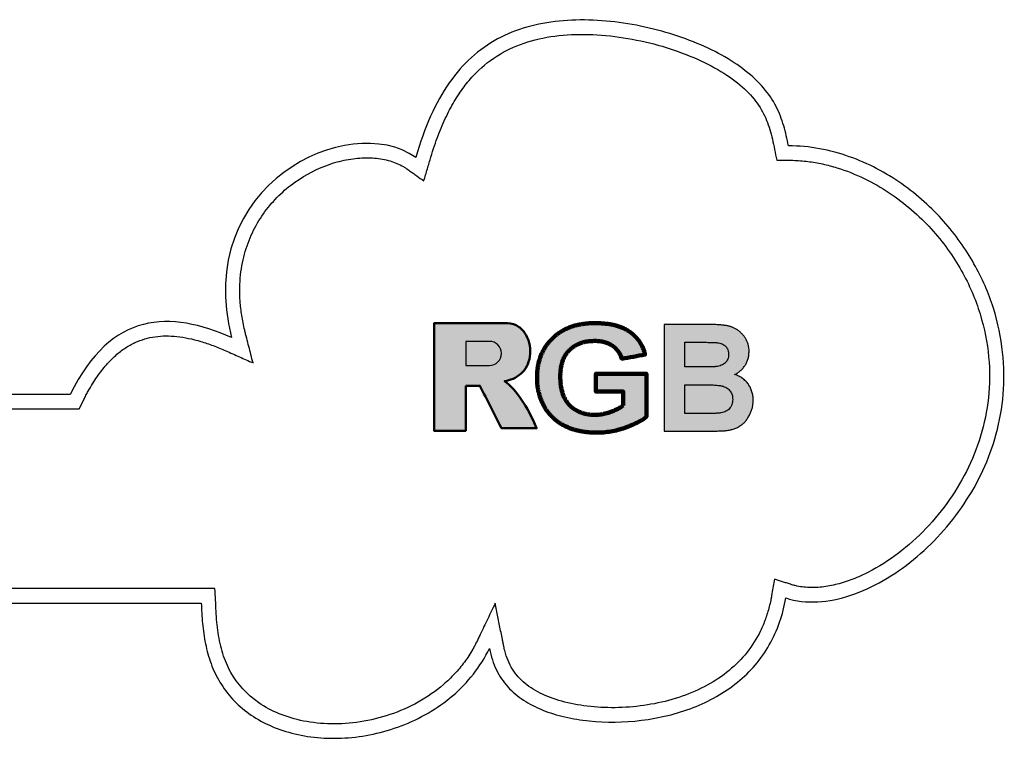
# Model space of a CAD drawing. Header units: inches. Extents: x 14.6 to 35.5, y 0.2 to 12.3.
# Tile 2 of 2: x 25.2 to 35.5, y 4.8 to 12.3. Entities that reach past the tile are written whole.
import ezdxf

# ---------------------------------------------------------------- set-up
doc = ezdxf.new("R2010")
doc.units = ezdxf.units.IN
doc.header["$MEASUREMENT"] = 0

msp = doc.modelspace()

# ---------------------------------------------------------------- hatches: boundary and pattern name
at = {"true_color": 0xffffff}
h = msp.add_hatch(color=7, dxfattribs=at)
h.dxf.hatch_style = 1
edge = h.paths.add_edge_path()
edge.add_spline(control_points=[(30.619, 8.041), (30.522, 8.274), (30.411, 8.438), (30.285, 8.533)], knot_values=[3, 3, 3, 3, 4, 4, 4, 4], weights=[1, 1, 1, 1], degree=3, periodic=0)
edge.add_spline(control_points=[(30.285, 8.533), (30.314, 8.537), (30.374, 8.553), (30.457, 8.604), (30.52, 8.683), (30.554, 8.786), (30.554, 8.903), (30.515, 9.017), (30.437, 9.108), (30.36, 9.135), (30.316, 9.135)], knot_values=[4, 4, 4, 4, 4.125, 4.25, 4.375, 4.5, 4.625, 4.75, 4.875, 5, 5, 5, 5], weights=[1, 1, 1, 1, 1, 1, 1, 1, 1, 1, 1], degree=3, periodic=0)
edge.add_spline(control_points=[(30.316, 9.135), (30.061, 9.135), (29.805, 9.135), (29.55, 9.135)], knot_values=[5, 5, 5, 5, 6, 6, 6, 6], weights=[1, 1, 1, 1], degree=3, periodic=0)
edge.add_spline(control_points=[(29.55, 9.135), (29.55, 8.762), (29.55, 8.388), (29.55, 8.015)], knot_values=[6, 6, 6, 6, 7, 7, 7, 7], weights=[1, 1, 1, 1], degree=3, periodic=0)
edge.add_spline(control_points=[(29.55, 8.015), (29.66, 8.015), (29.77, 8.015), (29.881, 8.015)], knot_values=[7, 7, 7, 7, 8, 8, 8, 8], weights=[1, 1, 1, 1], degree=3, periodic=0)
edge.add_spline(control_points=[(29.881, 8.015), (29.881, 8.171), (29.881, 8.327), (29.881, 8.484)], knot_values=[8, 8, 8, 8, 9, 9, 9, 9], weights=[1, 1, 1, 1], degree=3, periodic=0)
edge.add_spline(control_points=[(29.881, 8.484), (29.93, 8.484), (29.979, 8.484), (30.028, 8.484)], knot_values=[0, 0, 0, 0, 1, 1, 1, 1], weights=[1, 1, 1, 1], degree=3, periodic=0)
edge.add_spline(control_points=[(30.028, 8.484), (30.103, 8.336), (30.179, 8.188), (30.254, 8.041)], knot_values=[1, 1, 1, 1, 2, 2, 2, 2], weights=[1, 1, 1, 1], degree=3, periodic=0)
edge.add_spline(control_points=[(30.254, 8.041), (30.376, 8.041), (30.497, 8.041), (30.619, 8.041)], knot_values=[2, 2, 2, 2, 3, 3, 3, 3], weights=[1, 1, 1, 1], degree=3, periodic=0)
h.paths.add_polyline_path([(30.127, 8.696), (29.881, 8.696), (29.881, 8.947), (30.127, 8.947, -1)], flags=16)
edge = h.paths.add_edge_path()
edge.add_spline(control_points=[(31.224, 8.181), (31.211, 8.182), (31.185, 8.182), (31.148, 8.187), (31.112, 8.195), (31.079, 8.206), (31.047, 8.22), (31.017, 8.237), (30.989, 8.257), (30.963, 8.28), (30.94, 8.307), (30.92, 8.337), (30.903, 8.37), (30.889, 8.406), (30.878, 8.445), (30.87, 8.487), (30.866, 8.532), (30.865, 8.563), (30.865, 8.579)], knot_values=[13, 13, 13, 13, 13.06447, 13.126439, 13.186029, 13.243787, 13.300164, 13.356414, 13.412495, 13.469763, 13.527609, 13.586292, 13.646862, 13.710142, 13.776207, 13.846201, 13.920899, 14, 14, 14, 14], weights=[1, 1, 1, 1, 1, 1, 1, 1, 1, 1, 1, 1, 1, 1, 1, 1, 1, 1, 1], degree=3, periodic=0)
edge.add_spline(control_points=[(30.865, 8.579), (30.865, 8.594), (30.866, 8.623), (30.87, 8.665), (30.878, 8.704), (30.889, 8.741), (30.902, 8.774), (30.919, 8.805), (30.939, 8.833), (30.962, 8.858), (30.987, 8.88), (31.015, 8.899), (31.045, 8.916), (31.077, 8.929), (31.111, 8.939), (31.147, 8.946), (31.186, 8.95), (31.212, 8.951), (31.225, 8.951)], knot_values=[12, 12, 12, 12, 12.076022, 12.147485, 12.214943, 12.278809, 12.340016, 12.399053, 12.456747, 12.514262, 12.571334, 12.628159, 12.685507, 12.743979, 12.804007, 12.866499, 12.931533, 13, 13, 13, 13], weights=[1, 1, 1, 1, 1, 1, 1, 1, 1, 1, 1, 1, 1, 1, 1, 1, 1, 1, 1], degree=3, periodic=0)
edge.add_spline(control_points=[(31.225, 8.951), (31.234, 8.951), (31.252, 8.951), (31.277, 8.948), (31.302, 8.945), (31.325, 8.939), (31.347, 8.932), (31.369, 8.924), (31.389, 8.914), (31.407, 8.902), (31.425, 8.889), (31.441, 8.875), (31.456, 8.86), (31.469, 8.843), (31.481, 8.826), (31.491, 8.807), (31.5, 8.787), (31.504, 8.773), (31.507, 8.766)], knot_values=[11, 11, 11, 11, 11.0737, 11.144019, 11.212359, 11.278628, 11.342323, 11.404574, 11.466631, 11.527288, 11.587461, 11.646607, 11.704364, 11.762472, 11.820371, 11.879173, 11.938833, 12, 12, 12, 12], weights=[1, 1, 1, 1, 1, 1, 1, 1, 1, 1, 1, 1, 1, 1, 1, 1, 1, 1, 1], degree=3, periodic=0)
edge.add_spline(control_points=[(31.507, 8.766), (31.587, 8.78), (31.668, 8.795), (31.749, 8.809)], knot_values=[10, 10, 10, 10, 11, 11, 11, 11], weights=[1, 1, 1, 1], degree=3, periodic=0)
edge.add_spline(control_points=[(31.749, 8.809), (31.746, 8.821), (31.739, 8.846), (31.726, 8.881), (31.709, 8.915), (31.69, 8.946), (31.668, 8.975), (31.643, 9.002), (31.615, 9.028), (31.584, 9.05), (31.551, 9.071), (31.514, 9.088), (31.474, 9.104), (31.431, 9.116), (31.385, 9.125), (31.336, 9.132), (31.283, 9.136), (31.247, 9.137), (31.229, 9.137)], knot_values=[9, 9, 9, 9, 9.058104, 9.114307, 9.169484, 9.224123, 9.278728, 9.333558, 9.389125, 9.445924, 9.504441, 9.565277, 9.628525, 9.695262, 9.765243, 9.839126, 9.917504, 10, 10, 10, 10], weights=[1, 1, 1, 1, 1, 1, 1, 1, 1, 1, 1, 1, 1, 1, 1, 1, 1, 1, 1], degree=3, periodic=0)
edge.add_spline(control_points=[(31.229, 9.137), (31.215, 9.137), (31.187, 9.136), (31.146, 9.134), (31.106, 9.129), (31.069, 9.123), (31.033, 9.116), (30.999, 9.106), (30.967, 9.095), (30.947, 9.086), (30.937, 9.082)], knot_values=[8, 8, 8, 8, 8.142731, 8.279729, 8.411379, 8.537844, 8.659416, 8.77682, 8.890113, 9, 9, 9, 9], weights=[1, 1, 1, 1, 1, 1, 1, 1, 1, 1, 1], degree=3, periodic=0)
edge.add_spline(control_points=[(30.937, 9.082), (30.924, 9.076), (30.899, 9.064), (30.864, 9.043), (30.831, 9.02), (30.801, 8.995), (30.773, 8.968), (30.747, 8.94), (30.723, 8.909), (30.702, 8.877), (30.683, 8.842), (30.667, 8.807), (30.653, 8.771), (30.642, 8.733), (30.633, 8.694), (30.627, 8.654), (30.623, 8.612), (30.623, 8.584), (30.623, 8.57)], knot_values=[7, 7, 7, 7, 7.065735, 7.129776, 7.192394, 7.253883, 7.314778, 7.375493, 7.435902, 7.496862, 7.557947, 7.61886, 7.68022, 7.741899, 7.804383, 7.868136, 7.933122, 8, 8, 8, 8], weights=[1, 1, 1, 1, 1, 1, 1, 1, 1, 1, 1, 1, 1, 1, 1, 1, 1, 1, 1], degree=3, periodic=0)
edge.add_spline(control_points=[(30.623, 8.57), (30.623, 8.557), (30.623, 8.531), (30.627, 8.492), (30.632, 8.454), (30.64, 8.417), (30.65, 8.381), (30.663, 8.345), (30.677, 8.31), (30.694, 8.276), (30.712, 8.243), (30.734, 8.213), (30.757, 8.183), (30.783, 8.157), (30.811, 8.131), (30.841, 8.108), (30.873, 8.087), (30.908, 8.068), (30.944, 8.051), (30.982, 8.036), (31.022, 8.024), (31.063, 8.014), (31.105, 8.006), (31.149, 8), (31.195, 7.997), (31.226, 7.996), (31.241, 7.996)], knot_values=[6, 6, 6, 6, 6.0414, 6.082, 6.122175, 6.16184, 6.201376, 6.24101, 6.28074, 6.320579, 6.36028, 6.399452, 6.438523, 6.477714, 6.516781, 6.556483, 6.597013, 6.638457, 6.680507, 6.723229, 6.766635, 6.810923, 6.856137, 6.902828, 6.950653, 7, 7, 7, 7], weights=[1, 1, 1, 1, 1, 1, 1, 1, 1, 1, 1, 1, 1, 1, 1, 1, 1, 1, 1, 1, 1, 1, 1, 1, 1, 1, 1], degree=3, periodic=0)
edge.add_spline(control_points=[(31.241, 7.996), (31.267, 7.997), (31.317, 7.998), (31.392, 8.007), (31.466, 8.023), (31.527, 8.042), (31.574, 8.058), (31.608, 8.072), (31.639, 8.086), (31.668, 8.1), (31.695, 8.114), (31.72, 8.13), (31.743, 8.145), (31.757, 8.157), (31.763, 8.162)], knot_values=[5, 5, 5, 5, 5.134929, 5.269991, 5.405807, 5.543902, 5.611848, 5.676476, 5.738094, 5.796419, 5.851556, 5.90363, 5.953018, 6, 6, 6, 6], weights=[1, 1, 1, 1, 1, 1, 1, 1, 1, 1, 1, 1, 1, 1, 1], degree=3, periodic=0)
edge.add_spline(control_points=[(31.763, 8.162), (31.763, 8.311), (31.763, 8.46), (31.763, 8.609)], knot_values=[4, 4, 4, 4, 5, 5, 5, 5], weights=[1, 1, 1, 1], degree=3, periodic=0)
edge.add_spline(control_points=[(31.763, 8.609), (31.587, 8.609), (31.412, 8.609), (31.236, 8.609)], knot_values=[3, 3, 3, 3, 4, 4, 4, 4], weights=[1, 1, 1, 1], degree=3, periodic=0)
edge.add_spline(control_points=[(31.236, 8.609), (31.236, 8.547), (31.236, 8.486), (31.236, 8.424)], knot_values=[2, 2, 2, 2, 3, 3, 3, 3], weights=[1, 1, 1, 1], degree=3, periodic=0)
edge.add_spline(control_points=[(31.236, 8.424), (31.331, 8.424), (31.426, 8.424), (31.521, 8.424)], knot_values=[1, 1, 1, 1, 2, 2, 2, 2], weights=[1, 1, 1, 1], degree=3, periodic=0)
edge.add_spline(control_points=[(31.521, 8.424), (31.521, 8.375), (31.521, 8.327), (31.521, 8.279)], knot_values=[0, 0, 0, 0, 1, 1, 1, 1], weights=[1, 1, 1, 1], degree=3, periodic=0)
edge.add_spline(control_points=[(31.521, 8.279), (31.511, 8.272), (31.491, 8.258), (31.458, 8.241), (31.422, 8.224), (31.384, 8.209), (31.344, 8.197), (31.304, 8.188), (31.264, 8.182), (31.237, 8.182), (31.224, 8.181)], knot_values=[14, 14, 14, 14, 14.113312, 14.23099, 14.355877, 14.486326, 14.618205, 14.747021, 14.874011, 15, 15, 15, 15], weights=[1, 1, 1, 1, 1, 1, 1, 1, 1, 1, 1], degree=3, periodic=0)
edge = h.paths.add_edge_path()
edge.add_spline(control_points=[(32.876, 8.333), (32.875, 8.341), (32.875, 8.356), (32.873, 8.379), (32.869, 8.401), (32.863, 8.423), (32.856, 8.443), (32.848, 8.463), (32.837, 8.482), (32.826, 8.501), (32.813, 8.518), (32.798, 8.534), (32.782, 8.548), (32.765, 8.562), (32.746, 8.574), (32.726, 8.584), (32.705, 8.594), (32.69, 8.599), (32.682, 8.601)], knot_values=[1, 1, 1, 1, 1.066323, 1.131025, 1.194554, 1.256424, 1.317327, 1.378081, 1.438215, 1.499261, 1.559913, 1.620522, 1.681132, 1.741783, 1.80422, 1.867443, 1.932959, 2, 2, 2, 2], weights=[1, 1, 1, 1, 1, 1, 1, 1, 1, 1, 1, 1, 1, 1, 1, 1, 1, 1, 1], degree=3, periodic=0)
edge.add_spline(control_points=[(32.682, 8.601), (32.693, 8.607), (32.716, 8.619), (32.745, 8.641), (32.771, 8.668), (32.793, 8.699), (32.811, 8.732), (32.824, 8.768), (32.831, 8.805), (32.832, 8.83), (32.833, 8.843)], knot_values=[0, 0, 0, 0, 0.125543, 0.248868, 0.371658, 0.497074, 0.623213, 0.747843, 0.872117, 1, 1, 1, 1], weights=[1, 1, 1, 1, 1, 1, 1, 1, 1, 1, 1], degree=3, periodic=0)
edge.add_spline(control_points=[(32.833, 8.843), (32.832, 8.854), (32.832, 8.878), (32.825, 8.911), (32.814, 8.943), (32.799, 8.973), (32.781, 9), (32.76, 9.025), (32.737, 9.047), (32.713, 9.066), (32.686, 9.082), (32.657, 9.095), (32.627, 9.105), (32.6, 9.111), (32.577, 9.114), (32.558, 9.116), (32.536, 9.118), (32.512, 9.12), (32.486, 9.121), (32.458, 9.122), (32.428, 9.122), (32.408, 9.122), (32.397, 9.123)], knot_values=[7, 7, 7, 7, 7.059865, 7.117264, 7.173943, 7.230764, 7.286977, 7.341252, 7.394478, 7.447343, 7.499936, 7.553074, 7.606883, 7.662212, 7.692054, 7.725544, 7.762347, 7.802543, 7.846447, 7.894116, 7.945169, 8, 8, 8, 8], weights=[1, 1, 1, 1, 1, 1, 1, 1, 1, 1, 1, 1, 1, 1, 1, 1, 1, 1, 1, 1, 1, 1, 1], degree=3, periodic=0)
edge.add_spline(control_points=[(32.397, 9.123), (32.247, 9.123), (32.098, 9.123), (31.949, 9.123)], knot_values=[6, 6, 6, 6, 7, 7, 7, 7], weights=[1, 1, 1, 1], degree=3, periodic=0)
edge.add_spline(control_points=[(31.949, 9.123), (31.949, 8.752), (31.949, 8.381), (31.949, 8.01)], knot_values=[5, 5, 5, 5, 6, 6, 6, 6], weights=[1, 1, 1, 1], degree=3, periodic=0)
edge.add_spline(control_points=[(31.949, 8.01), (32.074, 8.01), (32.2, 8.01), (32.325, 8.01)], knot_values=[4, 4, 4, 4, 5, 5, 5, 5], weights=[1, 1, 1, 1], degree=3, periodic=0)
edge.add_spline(control_points=[(32.325, 8.01), (32.342, 8.01), (32.375, 8.011), (32.421, 8.011), (32.462, 8.012), (32.498, 8.013), (32.529, 8.014), (32.555, 8.015), (32.577, 8.016), (32.589, 8.017), (32.595, 8.018)], knot_values=[3, 3, 3, 3, 3.189149, 3.359313, 3.512133, 3.645978, 3.761684, 3.859234, 3.938679, 4, 4, 4, 4], weights=[1, 1, 1, 1, 1, 1, 1, 1, 1, 1, 1], degree=3, periodic=0)
edge.add_spline(control_points=[(32.595, 8.018), (32.609, 8.02), (32.637, 8.024), (32.676, 8.035), (32.713, 8.05), (32.745, 8.07), (32.774, 8.093), (32.8, 8.12), (32.822, 8.151), (32.841, 8.185), (32.856, 8.221), (32.868, 8.258), (32.874, 8.295), (32.875, 8.32), (32.876, 8.333)], knot_values=[2, 2, 2, 2, 2.093346, 2.181161, 2.264602, 2.345351, 2.425183, 2.504956, 2.586364, 2.670603, 2.755116, 2.837865, 2.918745, 3, 3, 3, 3], weights=[1, 1, 1, 1, 1, 1, 1, 1, 1, 1, 1, 1, 1, 1, 1], degree=3, periodic=0)
edge = h.paths.add_edge_path(flags=16)
edge.add_spline(control_points=[(32.163, 8.495), (32.226, 8.495), (32.29, 8.495), (32.353, 8.495)], knot_values=[2, 2, 2, 2, 3, 3, 3, 3], weights=[1, 1, 1, 1], degree=3, periodic=0)
edge.add_spline(control_points=[(32.353, 8.495), (32.366, 8.495), (32.39, 8.495), (32.425, 8.494), (32.457, 8.493), (32.485, 8.491), (32.509, 8.489), (32.53, 8.487), (32.547, 8.483), (32.566, 8.478), (32.585, 8.471), (32.605, 8.459), (32.622, 8.445), (32.636, 8.428), (32.648, 8.41), (32.656, 8.389), (32.661, 8.366), (32.661, 8.35), (32.662, 8.342)], knot_values=[1, 1, 1, 1, 1.098219, 1.18737, 1.267492, 1.338604, 1.401312, 1.454549, 1.499644, 1.536142, 1.598554, 1.657075, 1.713558, 1.768733, 1.823745, 1.879304, 1.93799, 2, 2, 2, 2], weights=[1, 1, 1, 1, 1, 1, 1, 1, 1, 1, 1, 1, 1, 1, 1, 1, 1, 1, 1], degree=3, periodic=0)
edge.add_spline(control_points=[(32.662, 8.342), (32.661, 8.333), (32.661, 8.315), (32.654, 8.289), (32.644, 8.266), (32.629, 8.247), (32.611, 8.23), (32.591, 8.218), (32.568, 8.208), (32.551, 8.204), (32.543, 8.203)], knot_values=[0, 0, 0, 0, 0.14095, 0.269832, 0.392157, 0.512385, 0.630717, 0.749592, 0.871118, 1, 1, 1, 1], weights=[1, 1, 1, 1, 1, 1, 1, 1, 1, 1, 1], degree=3, periodic=0)
edge.add_spline(control_points=[(32.543, 8.203), (32.54, 8.202), (32.532, 8.201), (32.519, 8.199), (32.503, 8.198), (32.484, 8.197), (32.463, 8.196), (32.438, 8.196), (32.41, 8.195), (32.391, 8.196), (32.381, 8.196)], knot_values=[5, 5, 5, 5, 5.062527, 5.142737, 5.240459, 5.35729, 5.490582, 5.643006, 5.811903, 6, 6, 6, 6], weights=[1, 1, 1, 1, 1, 1, 1, 1, 1, 1, 1], degree=3, periodic=0)
edge.add_spline(control_points=[(32.381, 8.196), (32.308, 8.196), (32.235, 8.196), (32.163, 8.196)], knot_values=[4, 4, 4, 4, 5, 5, 5, 5], weights=[1, 1, 1, 1], degree=3, periodic=0)
edge.add_spline(control_points=[(32.163, 8.196), (32.163, 8.295), (32.163, 8.395), (32.163, 8.495)], knot_values=[3, 3, 3, 3, 4, 4, 4, 4], weights=[1, 1, 1, 1], degree=3, periodic=0)
edge = h.paths.add_edge_path(flags=16)
edge.add_spline(control_points=[(32.163, 8.68), (32.163, 8.766), (32.163, 8.852), (32.163, 8.937)], knot_values=[3, 3, 3, 3, 4, 4, 4, 4], weights=[1, 1, 1, 1], degree=3, periodic=0)
edge.add_spline(control_points=[(32.163, 8.937), (32.208, 8.937), (32.253, 8.937), (32.298, 8.937)], knot_values=[2, 2, 2, 2, 3, 3, 3, 3], weights=[1, 1, 1, 1], degree=3, periodic=0)
edge.add_spline(control_points=[(32.298, 8.937), (32.311, 8.937), (32.337, 8.937), (32.372, 8.937), (32.403, 8.937), (32.431, 8.936), (32.454, 8.936), (32.473, 8.935), (32.488, 8.934), (32.496, 8.934), (32.5, 8.933)], knot_values=[1, 1, 1, 1, 1.196392, 1.371825, 1.527398, 1.663125, 1.777919, 1.87176, 1.945757, 2, 2, 2, 2], weights=[1, 1, 1, 1, 1, 1, 1, 1, 1, 1, 1], degree=3, periodic=0)
edge.add_spline(control_points=[(32.5, 8.933), (32.509, 8.932), (32.527, 8.929), (32.551, 8.921), (32.572, 8.91), (32.589, 8.895), (32.603, 8.878), (32.612, 8.857), (32.618, 8.835), (32.619, 8.819), (32.619, 8.811)], knot_values=[0, 0, 0, 0, 0.147921, 0.281447, 0.403801, 0.520208, 0.633986, 0.749414, 0.86947, 1, 1, 1, 1], weights=[1, 1, 1, 1, 1, 1, 1, 1, 1, 1, 1], degree=3, periodic=0)
edge.add_spline(control_points=[(32.619, 8.811), (32.618, 8.802), (32.618, 8.785), (32.611, 8.762), (32.6, 8.741), (32.585, 8.723), (32.565, 8.708), (32.543, 8.697), (32.517, 8.689), (32.498, 8.686), (32.489, 8.684)], knot_values=[6, 6, 6, 6, 6.127966, 6.246587, 6.361162, 6.477555, 6.596853, 6.720819, 6.85474, 7, 7, 7, 7], weights=[1, 1, 1, 1, 1, 1, 1, 1, 1, 1, 1], degree=3, periodic=0)
edge.add_spline(control_points=[(32.489, 8.684), (32.485, 8.684), (32.478, 8.683), (32.464, 8.683), (32.448, 8.682), (32.428, 8.681), (32.405, 8.681), (32.379, 8.681), (32.349, 8.68), (32.328, 8.68), (32.317, 8.68)], knot_values=[5, 5, 5, 5, 5.058718, 5.135501, 5.23176, 5.347502, 5.482698, 5.636071, 5.80894, 6, 6, 6, 6], weights=[1, 1, 1, 1, 1, 1, 1, 1, 1, 1, 1], degree=3, periodic=0)
edge.add_spline(control_points=[(32.317, 8.68), (32.266, 8.68), (32.214, 8.68), (32.163, 8.68)], knot_values=[4, 4, 4, 4, 5, 5, 5, 5], weights=[1, 1, 1, 1], degree=3, periodic=0)
at = {"true_color": 0xed1f24}
h = msp.add_hatch(color=240, dxfattribs=at)
h.dxf.hatch_style = 1
h.paths.add_polyline_path([(30.127, 8.947), (29.881, 8.947), (29.881, 8.696), (30.127, 8.696, 1)])
h = msp.add_hatch(color=5)
h.dxf.hatch_style = 1
edge = h.paths.add_edge_path()
edge.add_spline(control_points=[(32.489, 8.684), (32.498, 8.686), (32.517, 8.689), (32.543, 8.697), (32.565, 8.708), (32.585, 8.723), (32.6, 8.741), (32.611, 8.762), (32.618, 8.785), (32.618, 8.802), (32.619, 8.811)], knot_values=[6, 6, 6, 6, 6.14526, 6.279181, 6.403147, 6.522445, 6.638838, 6.753413, 6.872034, 7, 7, 7, 7], weights=[1, 1, 1, 1, 1, 1, 1, 1, 1, 1, 1], degree=3, periodic=0)
edge.add_spline(control_points=[(32.619, 8.811), (32.619, 8.819), (32.618, 8.835), (32.612, 8.857), (32.603, 8.878), (32.589, 8.895), (32.572, 8.91), (32.551, 8.921), (32.527, 8.929), (32.509, 8.932), (32.5, 8.933)], knot_values=[0, 0, 0, 0, 0.13053, 0.250586, 0.366014, 0.479792, 0.596199, 0.718553, 0.852079, 1, 1, 1, 1], weights=[1, 1, 1, 1, 1, 1, 1, 1, 1, 1, 1], degree=3, periodic=0)
edge.add_spline(control_points=[(32.5, 8.933), (32.496, 8.934), (32.488, 8.934), (32.473, 8.935), (32.454, 8.936), (32.431, 8.936), (32.403, 8.937), (32.372, 8.937), (32.337, 8.937), (32.311, 8.937), (32.298, 8.937)], knot_values=[1, 1, 1, 1, 1.054243, 1.12824, 1.222081, 1.336875, 1.472602, 1.628175, 1.803608, 2, 2, 2, 2], weights=[1, 1, 1, 1, 1, 1, 1, 1, 1, 1, 1], degree=3, periodic=0)
edge.add_spline(control_points=[(32.298, 8.937), (32.253, 8.937), (32.208, 8.937), (32.163, 8.937)], knot_values=[2, 2, 2, 2, 3, 3, 3, 3], weights=[1, 1, 1, 1], degree=3, periodic=0)
edge.add_spline(control_points=[(32.163, 8.937), (32.163, 8.852), (32.163, 8.766), (32.163, 8.68)], knot_values=[3, 3, 3, 3, 4, 4, 4, 4], weights=[1, 1, 1, 1], degree=3, periodic=0)
edge.add_spline(control_points=[(32.163, 8.68), (32.214, 8.68), (32.266, 8.68), (32.317, 8.68)], knot_values=[4, 4, 4, 4, 5, 5, 5, 5], weights=[1, 1, 1, 1], degree=3, periodic=0)
edge.add_spline(control_points=[(32.317, 8.68), (32.328, 8.68), (32.349, 8.68), (32.379, 8.681), (32.405, 8.681), (32.428, 8.681), (32.448, 8.682), (32.464, 8.683), (32.478, 8.683), (32.485, 8.684), (32.489, 8.684)], knot_values=[5, 5, 5, 5, 5.19106, 5.363929, 5.517302, 5.652498, 5.76824, 5.864499, 5.941282, 6, 6, 6, 6], weights=[1, 1, 1, 1, 1, 1, 1, 1, 1, 1, 1], degree=3, periodic=0)
edge = h.paths.add_edge_path()
edge.add_spline(control_points=[(32.543, 8.203), (32.551, 8.204), (32.568, 8.208), (32.591, 8.218), (32.611, 8.23), (32.629, 8.247), (32.644, 8.266), (32.654, 8.289), (32.661, 8.315), (32.661, 8.333), (32.662, 8.342)], knot_values=[0, 0, 0, 0, 0.128882, 0.250408, 0.369283, 0.487615, 0.607843, 0.730168, 0.85905, 1, 1, 1, 1], weights=[1, 1, 1, 1, 1, 1, 1, 1, 1, 1, 1], degree=3, periodic=0)
edge.add_spline(control_points=[(32.662, 8.342), (32.661, 8.35), (32.661, 8.366), (32.656, 8.389), (32.648, 8.41), (32.636, 8.428), (32.622, 8.445), (32.605, 8.459), (32.585, 8.471), (32.566, 8.478), (32.547, 8.483), (32.53, 8.487), (32.509, 8.489), (32.485, 8.491), (32.457, 8.493), (32.425, 8.494), (32.39, 8.495), (32.366, 8.495), (32.353, 8.495)], knot_values=[1, 1, 1, 1, 1.06201, 1.120696, 1.176255, 1.231267, 1.286442, 1.342925, 1.401446, 1.463858, 1.500356, 1.545451, 1.598688, 1.661396, 1.732508, 1.81263, 1.901781, 2, 2, 2, 2], weights=[1, 1, 1, 1, 1, 1, 1, 1, 1, 1, 1, 1, 1, 1, 1, 1, 1, 1, 1], degree=3, periodic=0)
edge.add_spline(control_points=[(32.353, 8.495), (32.29, 8.495), (32.226, 8.495), (32.163, 8.495)], knot_values=[2, 2, 2, 2, 3, 3, 3, 3], weights=[1, 1, 1, 1], degree=3, periodic=0)
edge.add_spline(control_points=[(32.163, 8.495), (32.163, 8.395), (32.163, 8.295), (32.163, 8.196)], knot_values=[3, 3, 3, 3, 4, 4, 4, 4], weights=[1, 1, 1, 1], degree=3, periodic=0)
edge.add_spline(control_points=[(32.163, 8.196), (32.235, 8.196), (32.308, 8.196), (32.381, 8.196)], knot_values=[4, 4, 4, 4, 5, 5, 5, 5], weights=[1, 1, 1, 1], degree=3, periodic=0)
edge.add_spline(control_points=[(32.381, 8.196), (32.391, 8.196), (32.41, 8.195), (32.438, 8.196), (32.463, 8.196), (32.484, 8.197), (32.503, 8.198), (32.519, 8.199), (32.532, 8.201), (32.54, 8.202), (32.543, 8.203)], knot_values=[5, 5, 5, 5, 5.188097, 5.356994, 5.509418, 5.64271, 5.759541, 5.857263, 5.937473, 6, 6, 6, 6], weights=[1, 1, 1, 1, 1, 1, 1, 1, 1, 1, 1], degree=3, periodic=0)

# ---------------------------------------------------------------- linework, layer by layer
msp.add_line((31.521, 8.279), (31.521, 8.279))
at = {"color": 7, "linetype": 'Continuous', "lineweight": 25}
msp.add_lwpolyline([(29.881, 8.696), (30.127, 8.696, 1), (30.127, 8.947), (29.881, 8.947)], format="xyb", close=True, dxfattribs=at)
for points, knots in [([(33.215, 6.274), (33.322, 6.239), (33.434, 6.227), (33.662, 6.24), (33.778, 6.264), (34.007, 6.341), (34.12, 6.393), (34.339, 6.518), (34.445, 6.591), (34.645, 6.755), (34.74, 6.845), (34.917, 7.039), (34.999, 7.143), (35.146, 7.363), (35.212, 7.479), (35.324, 7.723), (35.371, 7.85), (35.443, 8.115), (35.468, 8.253), (35.492, 8.538), (35.491, 8.685), (35.458, 8.985), (35.427, 9.139), (35.329, 9.448), (35.262, 9.603), (35.133, 9.832), (35.086, 9.907), (34.98, 10.055), (34.923, 10.128), (34.797, 10.269), (34.73, 10.337), (34.584, 10.467), (34.507, 10.529), (34.342, 10.645), (34.255, 10.698), (34.072, 10.794), (33.976, 10.836), (33.777, 10.906), (33.674, 10.935), (33.462, 10.973), (33.353, 10.984), (33.243, 10.984), (33.236, 11.019), (33.228, 11.054), (33.212, 11.123), (33.204, 11.158), (33.173, 11.261), (33.148, 11.329), (33.079, 11.461), (33.035, 11.526), (32.929, 11.65), (32.866, 11.71), (32.72, 11.824), (32.638, 11.878), (32.457, 11.979), (32.358, 12.025), (32.043, 12.151), (31.808, 12.216), (31.449, 12.275), (31.328, 12.288), (31.088, 12.298), (30.969, 12.295), (30.738, 12.272), (30.626, 12.252), (30.411, 12.19), (30.308, 12.15), (30.115, 12.045), (30.024, 11.981), (29.856, 11.829), (29.778, 11.741), (29.636, 11.537), (29.572, 11.422), (29.457, 11.163), (29.405, 11.02), (29.359, 10.863), (28.663, 11.356), (27.031, 10.58), (27.441, 8.986)], [0, 0, 0, 0, 0.0625, 0.0625, 0.125, 0.125, 0.1875, 0.1875, 0.25, 0.25, 0.3125, 0.3125, 0.375, 0.375, 0.4375, 0.4375, 0.5, 0.5, 0.5625, 0.5625, 0.625, 0.625, 0.6875, 0.6875, 0.75, 0.75, 0.78125, 0.78125, 0.8125, 0.8125, 0.84375, 0.84375, 0.875, 0.875, 0.90625, 0.90625, 0.9375, 0.9375, 0.96875, 0.96875, 1, 1, 1, 1.03125, 1.03125, 1.0625, 1.0625, 1.125, 1.125, 1.1875, 1.1875, 1.25, 1.25, 1.3125, 1.3125, 1.375, 1.375, 1.5, 1.5, 1.5625, 1.5625, 1.625, 1.625, 1.6875, 1.6875, 1.75, 1.75, 1.8125, 1.8125, 1.875, 1.875, 1.9375, 1.9375, 2, 2, 2, 3, 3, 3, 3]), ([(21.3, 7.332), (21.976, 7.332), (22.652, 7.332), (23.328, 7.332), (23.328, 7.636), (23.328, 7.941), (23.328, 8.245), (24.17, 8.245), (25.012, 8.245), (25.853, 8.245), (25.869, 8.277), (25.893, 8.327), (25.923, 8.385), (25.953, 8.441), (25.992, 8.507), (26.055, 8.603), (26.135, 8.706), (26.233, 8.805), (26.332, 8.881), (26.467, 8.955), (26.64, 9.005), (26.868, 9.007), (27.075, 8.963), (27.226, 8.912), (27.315, 8.877), (27.38, 8.849), (27.452, 8.817), (27.546, 8.775), (27.617, 8.744), (27.664, 8.723), (27.649, 8.78), (27.627, 8.866), (27.602, 8.965), (27.586, 9.023), (27.574, 9.075), (27.559, 9.141), (27.542, 9.243), (27.522, 9.415), (27.527, 9.643), (27.577, 9.889), (27.664, 10.109), (27.823, 10.367), (28.089, 10.624), (28.405, 10.783), (28.66, 10.848), (28.845, 10.865), (28.988, 10.853), (29.092, 10.828), (29.165, 10.802), (29.214, 10.777), (29.246, 10.758), (29.258, 10.75), (29.267, 10.744), (29.271, 10.741), (29.281, 10.734), (29.301, 10.72), (29.332, 10.698), (29.382, 10.663), (29.419, 10.636), (29.444, 10.618), (29.456, 10.66), (29.475, 10.723), (29.499, 10.807), (29.523, 10.888), (29.554, 10.984), (29.606, 11.129), (29.677, 11.295), (29.771, 11.469), (29.874, 11.619), (30.023, 11.789), (30.231, 11.951), (30.519, 12.077), (30.956, 12.164), (31.574, 12.132), (32.168, 11.956), (32.549, 11.763), (32.772, 11.6), (32.927, 11.429), (33.022, 11.251), (33.068, 11.091), (33.098, 10.946), (33.113, 10.871), (33.121, 10.834), (33.15, 10.834), (33.193, 10.834), (33.251, 10.834), (33.302, 10.833), (33.368, 10.83), (33.471, 10.819), (33.599, 10.797), (33.799, 10.744), (34.037, 10.65), (34.298, 10.499), (34.531, 10.321), (34.802, 10.056), (35.064, 9.689), (35.257, 9.231), (35.344, 8.782), (35.339, 8.354), (35.256, 7.955), (35.106, 7.586), (34.901, 7.252), (34.648, 6.955), (34.356, 6.704), (34.091, 6.543), (33.874, 6.451), (33.711, 6.404), (33.579, 6.384), (33.477, 6.381), (33.403, 6.385), (33.343, 6.395), (33.303, 6.405), (33.279, 6.411), (33.264, 6.416), (33.242, 6.423), (33.214, 6.432), (33.165, 6.448), (33.124, 6.462), (33.096, 6.471), (33.092, 6.446), (33.083, 6.396), (33.074, 6.34), (33.067, 6.302), (33.064, 6.279), (33.056, 6.239), (33.038, 6.161), (33.005, 6.053), (32.936, 5.889), (32.819, 5.703), (32.632, 5.513), (32.403, 5.359), (32.05, 5.204), (31.647, 5.128), (31.25, 5.13), (30.972, 5.168), (30.727, 5.241), (30.53, 5.348), (30.412, 5.461), (30.341, 5.572), (30.307, 5.653), (30.288, 5.717), (30.28, 5.752), (30.276, 5.772), (30.271, 5.795), (30.265, 5.825), (30.256, 5.873), (30.244, 5.933), (30.23, 6.005), (30.211, 6.101), (30.197, 6.173), (30.188, 6.221)], [0, 0, 0, 0, 1, 1, 1, 2, 2, 2, 3, 3, 3, 3.036869, 3.055304, 3.073739, 3.110608, 3.147478, 3.221216, 3.294955, 3.368694, 3.442433, 3.58991, 3.737388, 3.884865, 3.958604, 3.995474, 4.032343, 4.069212, 4.106082, 4.179821, 4.179821, 4.179821, 4.215602, 4.233493, 4.242439, 4.251384, 4.269275, 4.287166, 4.322948, 4.394512, 4.466076, 4.53764, 4.609204, 4.752331, 4.895459, 4.967023, 5.038587, 5.110151, 5.145933, 5.181715, 5.217496, 5.226442, 5.235387, 5.23986, 5.242097, 5.244333, 5.253278, 5.271169, 5.28906, 5.324842, 5.324842, 5.324842, 5.341444, 5.349745, 5.358046, 5.374647, 5.391249, 5.424452, 5.457655, 5.490859, 5.524062, 5.590469, 5.656875, 5.723282, 5.856095, 5.988908, 6.055314, 6.121721, 6.188128, 6.254534, 6.320941, 6.354144, 6.387347, 6.387347, 6.387347, 6.395503, 6.39958, 6.403658, 6.411814, 6.419969, 6.43628, 6.452591, 6.485213, 6.517835, 6.550457, 6.583078, 6.648322, 6.713566, 6.77881, 6.844053, 6.909297, 6.974541, 7.039785, 7.105028, 7.170272, 7.235516, 7.268138, 7.30076, 7.333382, 7.349692, 7.366003, 7.382314, 7.39047, 7.394548, 7.398625, 7.402703, 7.406781, 7.414936, 7.431247, 7.431247, 7.431247, 7.449252, 7.467258, 7.471759, 7.47626, 7.485263, 7.503268, 7.539279, 7.57529, 7.647311, 7.719332, 7.791353, 7.863375, 8.007417, 8.079438, 8.15146, 8.223481, 8.295502, 8.367524, 8.403534, 8.439545, 8.45755, 8.466553, 8.471054, 8.475555, 8.484558, 8.493561, 8.511566, 8.529571, 8.547577, 8.583587, 8.583587, 8.583587, 8.583587]), ([(32.619, 8.811), (32.619, 8.819), (32.618, 8.835), (32.612, 8.857), (32.603, 8.878), (32.589, 8.895), (32.572, 8.91), (32.551, 8.921), (32.527, 8.929), (32.509, 8.932), (32.5, 8.933), (32.496, 8.934), (32.488, 8.934), (32.473, 8.935), (32.454, 8.936), (32.431, 8.936), (32.403, 8.937), (32.372, 8.937), (32.337, 8.937), (32.311, 8.937), (32.298, 8.937), (32.253, 8.937), (32.208, 8.937), (32.163, 8.937), (32.163, 8.852), (32.163, 8.766), (32.163, 8.68), (32.214, 8.68), (32.266, 8.68), (32.317, 8.68), (32.328, 8.68), (32.349, 8.68), (32.379, 8.681), (32.405, 8.681), (32.428, 8.681), (32.448, 8.682), (32.464, 8.683), (32.478, 8.683), (32.485, 8.684), (32.489, 8.684), (32.498, 8.686), (32.517, 8.689), (32.543, 8.697), (32.565, 8.708), (32.585, 8.723), (32.6, 8.741), (32.611, 8.762), (32.618, 8.785), (32.618, 8.802), (32.619, 8.811)], [0, 0, 0, 0, 0.13053, 0.250586, 0.366014, 0.479792, 0.596199, 0.718553, 0.852079, 1, 1, 1, 1.054243, 1.12824, 1.222081, 1.336875, 1.472602, 1.628175, 1.803608, 2, 2, 2, 3, 3, 3, 4, 4, 4, 5, 5, 5, 5.19106, 5.363929, 5.517302, 5.652498, 5.76824, 5.864499, 5.941282, 6, 6, 6, 6.14526, 6.279181, 6.403147, 6.522445, 6.638838, 6.753413, 6.872034, 7, 7, 7, 7]), ([(32.543, 8.203), (32.551, 8.204), (32.568, 8.208), (32.591, 8.218), (32.611, 8.23), (32.629, 8.247), (32.644, 8.266), (32.654, 8.289), (32.661, 8.315), (32.661, 8.333), (32.662, 8.342), (32.661, 8.35), (32.661, 8.366), (32.656, 8.389), (32.648, 8.41), (32.636, 8.428), (32.622, 8.445), (32.605, 8.459), (32.585, 8.471), (32.566, 8.478), (32.547, 8.483), (32.53, 8.487), (32.509, 8.489), (32.485, 8.491), (32.457, 8.493), (32.425, 8.494), (32.39, 8.495), (32.366, 8.495), (32.353, 8.495), (32.29, 8.495), (32.226, 8.495), (32.163, 8.495), (32.163, 8.395), (32.163, 8.295), (32.163, 8.196), (32.235, 8.196), (32.308, 8.196), (32.381, 8.196), (32.391, 8.196), (32.41, 8.195), (32.438, 8.196), (32.463, 8.196), (32.484, 8.197), (32.503, 8.198), (32.519, 8.199), (32.532, 8.201), (32.54, 8.202), (32.543, 8.203)], [0, 0, 0, 0, 0.128882, 0.250408, 0.369283, 0.487615, 0.607843, 0.730168, 0.85905, 1, 1, 1, 1.06201, 1.120696, 1.176255, 1.231267, 1.286442, 1.342925, 1.401446, 1.463858, 1.500356, 1.545451, 1.598688, 1.661396, 1.732508, 1.81263, 1.901781, 2, 2, 2, 3, 3, 3, 4, 4, 4, 5, 5, 5, 5.188097, 5.356994, 5.509418, 5.64271, 5.759541, 5.857263, 5.937473, 6, 6, 6, 6]), ([(30.188, 6.221), (30.162, 6.166), (30.123, 6.084), (30.07, 5.975), (30.037, 5.907), (30.011, 5.853), (29.991, 5.811), (29.974, 5.776), (29.948, 5.728), (29.913, 5.671), (29.852, 5.583), (29.767, 5.481), (29.612, 5.333), (29.389, 5.179), (29.091, 5.049), (28.677, 4.949), (28.169, 4.961), (27.693, 5.16), (27.453, 5.43), (27.343, 5.691), (27.296, 5.907), (27.277, 6.135), (27.272, 6.293), (27.267, 6.371)], [0, 0, 0, 0, 0.033887, 0.050831, 0.067775, 0.076247, 0.084719, 0.093191, 0.101662, 0.118606, 0.13555, 0.169437, 0.203325, 0.2711, 0.338875, 0.40665, 0.5422, 0.67775, 0.8133, 0.881074, 0.948849, 1.016624, 1.084399, 1.084399, 1.084399, 1.084399]), ([(30.127, 5.748), (30.144, 5.665), (30.168, 5.591), (30.232, 5.459), (30.272, 5.4), (30.367, 5.296), (30.421, 5.25), (30.543, 5.17), (30.61, 5.136), (30.754, 5.077), (30.831, 5.053), (30.994, 5.016), (31.079, 5.002), (31.342, 4.975), (31.528, 4.977), (31.896, 5.022), (32.079, 5.066), (32.334, 5.165), (32.415, 5.203), (32.57, 5.291), (32.643, 5.34), (32.778, 5.45), (32.84, 5.51), (32.951, 5.64), (33.001, 5.71), (33.086, 5.859), (33.121, 5.938), (33.179, 6.102), (33.2, 6.187), (33.215, 6.274)], [9.806734, 9.806734, 9.806734, 9.806734, 9.869234, 9.869234, 9.931734, 9.931734, 9.994234, 9.994234, 10.056734, 10.056734, 10.119234, 10.119234, 10.181734, 10.181734, 10.306734, 10.306734, 10.431734, 10.431734, 10.494234, 10.494234, 10.556734, 10.556734, 10.619234, 10.619234, 10.681734, 10.681734, 10.744234, 10.744234, 10.806734, 10.806734, 10.806734, 10.806734]), ([(27.124, 6.221), (27.127, 6.151), (27.131, 6.08), (27.144, 5.938), (27.154, 5.867), (27.183, 5.726), (27.202, 5.657), (27.251, 5.522), (27.282, 5.457), (27.357, 5.334), (27.4, 5.275), (27.501, 5.166), (27.558, 5.116), (27.684, 5.025), (27.753, 4.985), (27.903, 4.916), (27.984, 4.888), (28.154, 4.844), (28.243, 4.828), (28.428, 4.811), (28.524, 4.809), (28.719, 4.821), (28.817, 4.835), (29.014, 4.877), (29.112, 4.905), (29.305, 4.978), (29.398, 5.023), (29.578, 5.127), (29.663, 5.187), (29.822, 5.322), (29.895, 5.398), (30.024, 5.562), (30.081, 5.652), (30.127, 5.748)], [8.806734, 8.806734, 8.806734, 8.806734, 8.869234, 8.869234, 8.931734, 8.931734, 8.994234, 8.994234, 9.056734, 9.056734, 9.119234, 9.119234, 9.181734, 9.181734, 9.244234, 9.244234, 9.306734, 9.306734, 9.369234, 9.369234, 9.431734, 9.431734, 9.494234, 9.494234, 9.556734, 9.556734, 9.619234, 9.619234, 9.681734, 9.681734, 9.744234, 9.744234, 9.806734, 9.806734, 9.806734, 9.806734])]:
    msp.add_open_spline(points, degree=3, knots=knots, dxfattribs=at)
for points in [[(27.441, 8.986), (26.803, 9.268), (26.189, 9.268), (25.76, 8.395)], [(25.76, 8.395), (23.662, 8.395), (21.563, 8.395), (19.465, 8.395)], [(27.267, 6.371), (23.826, 6.371), (20.385, 6.371), (16.944, 6.371)], [(16.947, 6.221), (20.339, 6.221), (23.732, 6.221), (27.124, 6.221)]]:
    msp.add_open_spline(points, degree=3, dxfattribs=at)
at = {"color": 240, "linetype": 'Continuous', "lineweight": 50, "true_color": 0xed1f24}
msp.add_open_spline([(29.881, 8.484), (29.93, 8.484), (29.979, 8.484), (30.028, 8.484), (30.103, 8.336), (30.179, 8.188), (30.254, 8.041), (30.376, 8.041), (30.497, 8.041), (30.619, 8.041), (30.522, 8.274), (30.411, 8.438), (30.285, 8.533), (30.314, 8.537), (30.374, 8.553), (30.457, 8.604), (30.52, 8.683), (30.554, 8.786), (30.554, 8.903), (30.515, 9.017), (30.437, 9.108), (30.36, 9.135), (30.316, 9.135), (30.061, 9.135), (29.805, 9.135), (29.55, 9.135), (29.55, 8.762), (29.55, 8.388), (29.55, 8.015), (29.66, 8.015), (29.77, 8.015), (29.881, 8.015), (29.881, 8.171), (29.881, 8.327), (29.881, 8.484)], degree=3, knots=[0, 0, 0, 0, 1, 1, 1, 2, 2, 2, 3, 3, 3, 4, 4, 4, 4.125, 4.25, 4.375, 4.5, 4.625, 4.75, 4.875, 5, 5, 5, 6, 6, 6, 7, 7, 7, 8, 8, 8, 9, 9, 9, 9], dxfattribs=at)
at = {"color": 85, "linetype": 'Continuous', "lineweight": 211, "true_color": 0x58ba48}
msp.add_open_spline([(31.521, 8.279), (31.521, 8.327), (31.521, 8.375), (31.521, 8.424), (31.426, 8.424), (31.331, 8.424), (31.236, 8.424), (31.236, 8.486), (31.236, 8.547), (31.236, 8.609), (31.412, 8.609), (31.587, 8.609), (31.763, 8.609), (31.763, 8.46), (31.763, 8.311), (31.763, 8.162), (31.757, 8.157), (31.743, 8.145), (31.72, 8.13), (31.695, 8.114), (31.668, 8.1), (31.639, 8.086), (31.608, 8.072), (31.574, 8.058), (31.527, 8.042), (31.466, 8.023), (31.392, 8.007), (31.317, 7.998), (31.267, 7.997), (31.241, 7.996), (31.226, 7.996), (31.195, 7.997), (31.149, 8), (31.105, 8.006), (31.063, 8.014), (31.022, 8.024), (30.982, 8.036), (30.944, 8.051), (30.908, 8.068), (30.873, 8.087), (30.841, 8.108), (30.811, 8.131), (30.783, 8.157), (30.757, 8.183), (30.734, 8.213), (30.712, 8.243), (30.694, 8.276), (30.677, 8.31), (30.663, 8.345), (30.65, 8.381), (30.64, 8.417), (30.632, 8.454), (30.627, 8.492), (30.623, 8.531), (30.623, 8.557), (30.623, 8.57), (30.623, 8.584), (30.623, 8.612), (30.627, 8.654), (30.633, 8.694), (30.642, 8.733), (30.653, 8.771), (30.667, 8.807), (30.683, 8.842), (30.702, 8.877), (30.723, 8.909), (30.747, 8.94), (30.773, 8.968), (30.801, 8.995), (30.831, 9.02), (30.864, 9.043), (30.899, 9.064), (30.924, 9.076), (30.937, 9.082), (30.947, 9.086), (30.967, 9.095), (30.999, 9.106), (31.033, 9.116), (31.069, 9.123), (31.106, 9.129), (31.146, 9.134), (31.187, 9.136), (31.215, 9.137), (31.229, 9.137), (31.247, 9.137), (31.283, 9.136), (31.336, 9.132), (31.385, 9.125), (31.431, 9.116), (31.474, 9.104), (31.514, 9.088), (31.551, 9.071), (31.584, 9.05), (31.615, 9.028), (31.643, 9.002), (31.668, 8.975), (31.69, 8.946), (31.709, 8.915), (31.726, 8.881), (31.739, 8.846), (31.746, 8.821), (31.749, 8.809), (31.668, 8.795), (31.587, 8.78), (31.507, 8.766), (31.504, 8.773), (31.5, 8.787), (31.491, 8.807), (31.481, 8.826), (31.469, 8.843), (31.456, 8.86), (31.441, 8.875), (31.425, 8.889), (31.407, 8.902), (31.389, 8.914), (31.369, 8.924), (31.347, 8.932), (31.325, 8.939), (31.302, 8.945), (31.277, 8.948), (31.252, 8.951), (31.234, 8.951), (31.225, 8.951), (31.212, 8.951), (31.186, 8.95), (31.147, 8.946), (31.111, 8.939), (31.077, 8.929), (31.045, 8.916), (31.015, 8.899), (30.987, 8.88), (30.962, 8.858), (30.939, 8.833), (30.919, 8.805), (30.902, 8.774), (30.889, 8.741), (30.878, 8.704), (30.87, 8.665), (30.866, 8.623), (30.865, 8.594), (30.865, 8.579), (30.865, 8.563), (30.866, 8.532), (30.87, 8.487), (30.878, 8.445), (30.889, 8.406), (30.903, 8.37), (30.92, 8.337), (30.94, 8.307), (30.963, 8.28), (30.989, 8.257), (31.017, 8.237), (31.047, 8.22), (31.079, 8.206), (31.112, 8.195), (31.148, 8.187), (31.185, 8.182), (31.211, 8.182), (31.224, 8.181), (31.237, 8.182), (31.264, 8.182), (31.304, 8.188), (31.344, 8.197), (31.384, 8.209), (31.422, 8.224), (31.458, 8.241), (31.491, 8.258), (31.511, 8.272), (31.521, 8.279)], degree=3, knots=[0, 0, 0, 0, 1, 1, 1, 2, 2, 2, 3, 3, 3, 4, 4, 4, 5, 5, 5, 5.046982, 5.09637, 5.148444, 5.203581, 5.261906, 5.323524, 5.388152, 5.456098, 5.594193, 5.730009, 5.865071, 6, 6, 6, 6.049347, 6.097172, 6.143863, 6.189077, 6.233365, 6.276771, 6.319493, 6.361543, 6.402987, 6.443517, 6.483219, 6.522286, 6.561477, 6.600548, 6.63972, 6.679421, 6.71926, 6.75899, 6.798624, 6.83816, 6.877825, 6.918, 6.9586, 7, 7, 7, 7.066878, 7.131864, 7.195617, 7.258101, 7.31978, 7.38114, 7.442053, 7.503138, 7.564098, 7.624507, 7.685222, 7.746117, 7.807606, 7.870224, 7.934265, 8, 8, 8, 8.109887, 8.22318, 8.340584, 8.462156, 8.588621, 8.720271, 8.857269, 9, 9, 9, 9.082496, 9.160874, 9.234757, 9.304738, 9.371475, 9.434723, 9.495559, 9.554076, 9.610875, 9.666442, 9.721272, 9.775877, 9.830516, 9.885693, 9.941896, 10, 10, 10, 11, 11, 11, 11.061167, 11.120827, 11.179629, 11.237528, 11.295636, 11.353393, 11.412539, 11.472712, 11.533369, 11.595426, 11.657677, 11.721372, 11.787641, 11.855981, 11.9263, 12, 12, 12, 12.068467, 12.133501, 12.195993, 12.256021, 12.314493, 12.371841, 12.428666, 12.485738, 12.543253, 12.600947, 12.659984, 12.721191, 12.785057, 12.852515, 12.923978, 13, 13, 13, 13.079101, 13.153799, 13.223793, 13.289858, 13.353138, 13.413708, 13.472391, 13.530237, 13.587505, 13.643586, 13.699836, 13.756213, 13.813971, 13.873561, 13.93553, 14, 14, 14, 14.125989, 14.252979, 14.381795, 14.513674, 14.644123, 14.76901, 14.886688, 15, 15, 15, 15], dxfattribs=at)
at = {"color": 5, "linetype": 'Continuous', "lineweight": 25}
msp.add_open_spline([(32.833, 8.843), (32.832, 8.83), (32.831, 8.805), (32.824, 8.768), (32.811, 8.732), (32.793, 8.699), (32.771, 8.668), (32.745, 8.641), (32.716, 8.619), (32.693, 8.607), (32.682, 8.601), (32.69, 8.599), (32.705, 8.594), (32.726, 8.584), (32.746, 8.574), (32.765, 8.562), (32.782, 8.548), (32.798, 8.534), (32.813, 8.518), (32.826, 8.501), (32.837, 8.482), (32.848, 8.463), (32.856, 8.443), (32.863, 8.423), (32.869, 8.401), (32.873, 8.379), (32.875, 8.356), (32.875, 8.341), (32.876, 8.333), (32.875, 8.32), (32.874, 8.295), (32.868, 8.258), (32.856, 8.221), (32.841, 8.185), (32.822, 8.151), (32.8, 8.12), (32.774, 8.093), (32.745, 8.07), (32.713, 8.05), (32.676, 8.035), (32.637, 8.024), (32.609, 8.02), (32.595, 8.018), (32.589, 8.017), (32.577, 8.016), (32.555, 8.015), (32.529, 8.014), (32.498, 8.013), (32.462, 8.012), (32.421, 8.011), (32.375, 8.011), (32.342, 8.01), (32.325, 8.01), (32.2, 8.01), (32.074, 8.01), (31.949, 8.01), (31.949, 8.381), (31.949, 8.752), (31.949, 9.123), (32.098, 9.123), (32.247, 9.123), (32.397, 9.123), (32.408, 9.122), (32.428, 9.122), (32.458, 9.122), (32.486, 9.121), (32.512, 9.12), (32.536, 9.118), (32.558, 9.116), (32.577, 9.114), (32.6, 9.111), (32.627, 9.105), (32.657, 9.095), (32.686, 9.082), (32.713, 9.066), (32.737, 9.047), (32.76, 9.025), (32.781, 9), (32.799, 8.973), (32.814, 8.943), (32.825, 8.911), (32.832, 8.878), (32.832, 8.854), (32.833, 8.843)], degree=3, knots=[0, 0, 0, 0, 0.127883, 0.252157, 0.376787, 0.502926, 0.628342, 0.751132, 0.874457, 1, 1, 1, 1.067041, 1.132557, 1.19578, 1.258217, 1.318868, 1.379478, 1.440087, 1.500739, 1.561785, 1.621919, 1.682673, 1.743576, 1.805446, 1.868975, 1.933677, 2, 2, 2, 2.081255, 2.162135, 2.244884, 2.329397, 2.413636, 2.495044, 2.574817, 2.654649, 2.735398, 2.818839, 2.906654, 3, 3, 3, 3.061321, 3.140766, 3.238316, 3.354022, 3.487867, 3.640687, 3.810851, 4, 4, 4, 5, 5, 5, 6, 6, 6, 7, 7, 7, 7.054831, 7.105884, 7.153553, 7.197457, 7.237653, 7.274456, 7.307946, 7.337788, 7.393117, 7.446926, 7.500064, 7.552657, 7.605522, 7.658748, 7.713023, 7.769236, 7.826057, 7.882736, 7.940135, 8, 8, 8, 8], dxfattribs=at)

doc.saveas('drawing.dxf')
